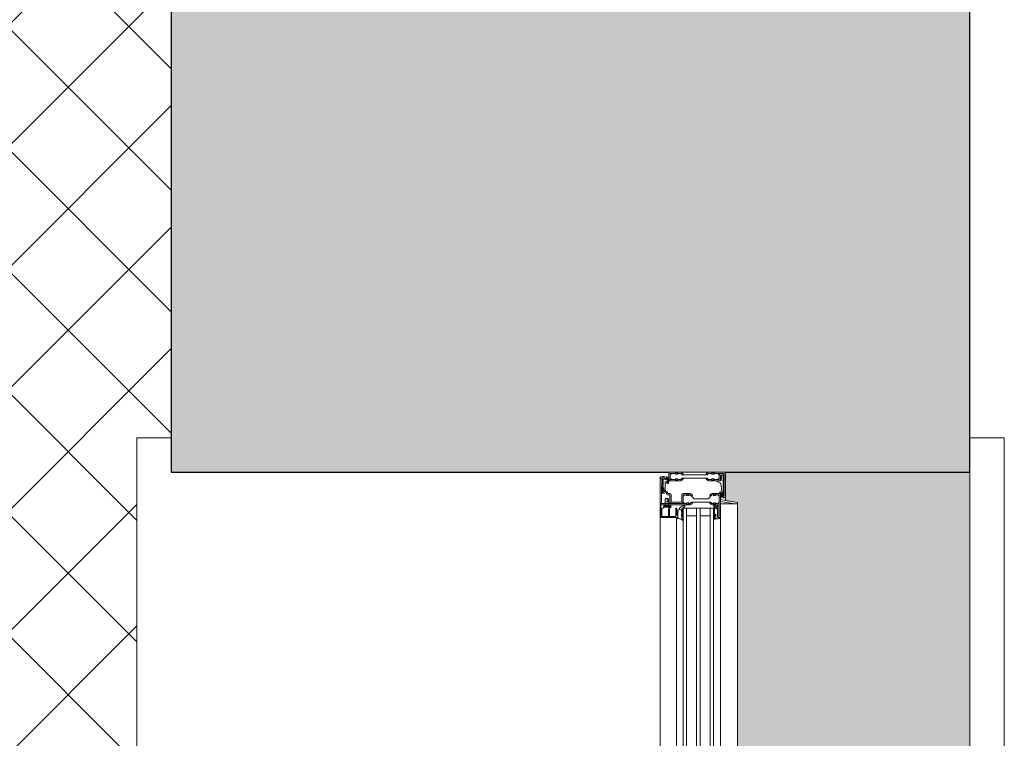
# Model space of a CAD drawing. Header units: centimetres. Extents: x 1278 to 4826, y -2037 to 1154.
# Tile 22 of 39: x 2664 to 2779, y 477 to 561. Entities that reach past the tile are written whole.
import ezdxf

# ---------------------------------------------------------------- set-up
doc = ezdxf.new("R2010")
doc.units = ezdxf.units.CM
for name, color, linetype, lineweight in [('A-widok-1', 11, 'Continuous', 9), ('Elementy szczegółów', 7, 'Continuous', 9), ('OGRODOWA - dwg temp_dwg-1', 20, 'Continuous', 35), ('Okna', 7, 'Continuous', 9), ('Wzór powierzchni-1', 253, 'Continuous', 9), ('Ściany', 7, 'Continuous', 9), ('Ściany-1', 254, 'Continuous', 9), ('Ściany-2', 250, 'Continuous', 25)]:
    doc.layers.add(name, color=color, linetype=linetype, lineweight=lineweight)

# ---------------------------------------------------------------- blocks, each defined once
blk = doc.blocks.new('JANSEN_AG_Jansen_Janisol_Arte_66_window_2022 - Type 1-822849-Aranżacja_wersja_01')
at = {"layer": 'Elementy szczegółów'}
for p, q in [((-50.45, 19.45), (-50.69, 18.05)), ((50.44, 19.45), (-50.45, 19.45)), ((-50.69, 18.05), (-54, 18.05)), ((-54, 18.05), (-54, 11.45)), ((-54, 18.05), (-54, 11.45)), ((-54, 18.05), (-54, 11.45)), ((-53.85, 18.05), (-51.15, 18.05)), ((-51.15, 17.75), (-53.55, 17.75)), ((-53.55, 17.45), (-53.15, 17.45)), ((-53.54, 17.75), (-53.06, 17.75)), ((-53.08, 17.54), (-53.29, 17.56)), ((-53, 17.08), (-52.98, 17.43)), ((-52.94, 17.75), (-51.15, 17.75)), ((-52.75, 17.42), (-52.86, 17.14)), ((-51.49, 17.69), (-51.23, 17.7)), ((-51.14, 17.5), (-51.36, 17.45)), ((-51.35, 17.45), (-48.85, 17.45)), ((-51.09, 17.74), (-51.07, 17.58)), ((-48.85, 17.45), (-44.5, 17.45)), ((-48.7, 17.26), (-48.7, 17.3)), ((45, 17.45), (-45, 17.45)), ((-54, 16.45), (-54, 16.7)), ((-53, 16.45), (-53, 16.7)), ((-52.93, 17.06), (-52.97, 17.05)), ((-51.5, 16.64), (-51.5, 16.89)), ((-50.2, 16.64), (-50.2, 16.89)), ((-50, 16.65), (-50.16, 16.77)), ((-48.85, 17.15), (-50.15, 17.15)), ((-50.13, 16.84), (-49.77, 16.9)), ((-50.01, 16.74), (-49.99, 16.67)), ((-49.91, 16.72), (-49.91, 16.71)), ((-49.8, 16.25), (-44.5, 16.25)), ((-49.7, 17.1), (-48.93, 17.1)), ((-49.24, 16.7), (-49.28, 16.75)), ((-49.18, 16.74), (-49.21, 16.71)), ((-48.7, 16.91), (-49.06, 16.92)), ((-48.9, 16.25), (-48.9, 15.08)), ((-48.59, 16.75), (-48.66, 16.88)), ((45, 16.65), (-45, 16.65)), ((45, 16.25), (-45, 16.25)), ((-49.8, 15.08), (-44.5, 15.08)), ((45, 15.08), (-45, 15.08)), ((-51.5, 13.51), (-51.5, 13.76)), ((-50.2, 13.51), (-50.2, 13.76)), ((-49.8, 14.68), (-44.5, 14.68)), ((-48.9, 14.68), (-48.9, 13.5)), ((45, 14.68), (-45, 14.68)), ((-50.6, 12.95), (-51.35, 12.95)), ((-51.3, 13.1), (-50.56, 13.1)), ((-50.5, 11.8), (-50.5, 12.85)), ((-50.36, 12.9), (-50.36, 11.75)), ((-50.01, 13.26), (-50.03, 13.24)), ((-50.02, 13.23), (-49.94, 13.21)), ((-49.92, 13.18), (-49.94, 13.17)), ((-49.93, 13.14), (-49.85, 13.13)), ((-49.84, 13.09), (-49.86, 13.07)), ((-49.85, 13.06), (-49.75, 13.04)), ((-49.8, 13.5), (-44.5, 13.5)), ((-49.65, 12.65), (-49.65, 12.75)), ((-49.05, 12.9), (-48.7, 12.95)), ((-48.5, 13.05), (-48.44, 13.09)), ((45, 13.5), (-45, 13.5)), ((45, 13.1), (-45, 13.1)), ((-54, 12.21), (-54, 12.46)), ((-53, 12.21), (-53, 12.46)), ((-51.5, 11.35), (-51.5, 11.55)), ((-51.35, 11.7), (-50.6, 11.7)), ((-49.91, 10.92), (-49.91, 11.48)), ((-48.89, 11.53), (-49.69, 11.53)), ((-49.51, 12.5), (-49.55, 12.5)), ((-48.73, 12.5), (-49.45, 12.5)), ((-49, 12.42), (-49, 12.4)), ((-48.78, 12.5), (-48.92, 12.5)), ((-48.84, 12.19), (-48.84, 11.58)), ((-48.7, 12.36), (-48.7, 12.47)), ((-48.7, 10.58), (-48.7, 12.42)), ((-48.61, 12.33), (-48.67, 12.33)), ((-48.65, 12.33), (-44.5, 12.33)), ((45, 12.33), (-45, 12.33)), ((-54, 11.45), (-53.5, 11.45)), ((-53.15, 11.45), (-53.85, 11.45)), ((-53.5, 10.45), (53.5, 10.45)), ((-53.45, 10.98), (-53.4, 11.08)), ((-53.2, 10.83), (-53.14, 10.92)), ((-53.19, 11.26), (-52.91, 11.26)), ((-53.14, 10.92), (-53.19, 10.83)), ((-53.17, 11.45), (-53.16, 11.45)), ((-53.15, 10.75), (-51.71, 10.75)), ((-50.35, 10.45), (-53.15, 10.45)), ((-52.88, 11.23), (-52.88, 11.06)), ((-52.82, 11), (-51.99, 11)), ((-52.19, 10.83), (-52.25, 10.77)), ((-51.96, 10.76), (-52.13, 10.84)), ((-51.71, 10.75), (-51.9, 10.75)), ((-51.89, 11.06), (-51.81, 11.07)), ((-51.67, 10.83), (-51.77, 11)), ((-51.64, 11.08), (-51.54, 10.91)), ((-51.59, 11.3), (-51.55, 11.3)), ((-51.55, 11.15), (-51.59, 11.15)), ((-50.2, 11.45), (-50.2, 10.95)), ((-50.2, 10.71), (-50.2, 10.63)), ((-50.08, 10.5), (-48.78, 10.5)), ((-49.88, 10.83), (-50.06, 10.85)), ((-49.81, 10.7), (-49.81, 10.76)), ((-48.89, 10.64), (-49.76, 10.64)), ((-49.69, 11.4), (-48.89, 11.4)), ((-48.84, 11.35), (-48.84, 10.69))]:
    blk.add_line(p, q, dxfattribs=at)
at = {"layer": 'Elementy szczegółów', "flags": 128}
for points in [[(-50.45, 19.45), (-50.3, 19.45), (-50.3, 19.12), (-50.6, 17.45), (-50.8, 17.45)], [(-53.85, 12.21), (-53.78, 12.21), (-53.78, 12.46), (-53.85, 12.46), (-53.85, 12.85), (-53.7, 13), (-53.7, 15.9), (-53.85, 16.05), (-53.85, 16.45), (-53.78, 16.45), (-53.78, 16.7), (-53.85, 16.7), (-53.85, 17.15), (-53.7, 17.3), (-53.3, 17.3), (-53.15, 17.15), (-53.15, 16.7), (-53.23, 16.7), (-53.23, 16.45), (-53.15, 16.45), (-53.15, 16.05), (-53.3, 15.9), (-53.3, 13), (-53.15, 12.85), (-53.15, 12.46), (-53.23, 12.46), (-53.23, 12.21), (-53.15, 12.21), (-53.15, 11.75), (-53.3, 11.6), (-53.7, 11.6), (-53.85, 11.75)], [(-50.5, 16.31), (-50.35, 16.46), (-50.35, 16.64), (-50.43, 16.64), (-50.43, 16.89), (-50.35, 16.89), (-50.35, 17.15), (-50.5, 17.3), (-51.2, 17.3), (-51.35, 17.15), (-51.35, 16.89), (-51.28, 16.89), (-51.28, 16.64), (-51.35, 16.64), (-51.35, 16.46), (-50.9, 16.01), (-50.9, 14.39), (-51.35, 13.94), (-51.35, 13.76), (-51.28, 13.76), (-51.28, 13.51), (-51.35, 13.51), (-51.35, 13.25), (-51.2, 13.1), (-50.5, 13.1), (-50.35, 13.25), (-50.35, 13.51), (-50.43, 13.51), (-50.43, 13.76), (-50.35, 13.76), (-50.35, 13.94), (-50.5, 14.09)], [(-49, 17.15), (-49, 17.1), (-49.7, 17.1), (-49.69, 17.15)]]:
    blk.add_lwpolyline(points, close=True, dxfattribs=at)
for points in [[(-50.3, 19.12), (-50.3, 17.45), (-50.6, 17.45)], [(-44.5, 17.45), (-50.3, 17.45), (-50.3, 19.45), (-44.5, 19.45)], [(-54, 16.07), (-54, 16.45), (-53.93, 16.45), (-53.93, 16.7), (-54, 16.7), (-54, 17.9)], [(-53.55, 17.89), (-51.15, 17.89), (-51.15, 17.9), (-53.85, 17.9), (-53.85, 16.7), (-53.78, 16.7), (-53.78, 16.45), (-53.85, 16.45), (-53.85, 16.05), (-53.7, 15.9), (-53.81, 15.79), (-53.94, 15.93)], [(-53.06, 15.93), (-53.19, 15.79), (-53.3, 15.9), (-53.15, 16.05), (-53.15, 16.45), (-53.23, 16.45), (-53.23, 16.7), (-53.15, 16.7), (-53.15, 17.3), (-53.55, 17.3)], [(-53, 17.3), (-53, 16.7), (-53.08, 16.7), (-53.08, 16.45), (-53, 16.45), (-53, 16.07)], [(-51.5, 16.48), (-51.5, 16.64), (-51.43, 16.64), (-51.43, 16.89), (-51.5, 16.89), (-51.5, 17.3)], [(-50.15, 17.29), (-48.85, 17.29), (-48.85, 17.3), (-50.4, 17.3), (-51.35, 17.3), (-51.35, 16.89), (-51.28, 16.89), (-51.28, 16.64), (-51.35, 16.64), (-51.35, 16.46), (-51.2, 16.31), (-51.31, 16.2), (-51.44, 16.34)], [(-50.26, 16.34), (-50.39, 16.2), (-50.5, 16.31), (-50.35, 16.46), (-50.35, 16.64), (-50.43, 16.64), (-50.43, 16.89), (-50.35, 16.89), (-50.35, 17.09)], [(-50.2, 17.1), (-50.2, 16.89), (-50.28, 16.89), (-50.28, 16.64), (-50.2, 16.64), (-50.2, 16.48)], [(-44.5, 13.1), (-49.8, 13.1), (-49.8, 16.65), (-44.5, 16.65)], [(-49.31, 16.76), (-49.43, 16.76), (-49.55, 16.75)], [(-51.72, 10.61), (-53.15, 10.61), (-51.71, 10.6), (-50.35, 10.6), (-50.35, 13.51), (-50.43, 13.51), (-50.43, 13.76), (-50.35, 13.76), (-50.35, 13.94), (-50.5, 14.09), (-50.39, 14.2), (-50.26, 14.06)], [(-51.5, 13.1), (-51.5, 13.51), (-51.43, 13.51), (-51.43, 13.76), (-51.5, 13.76), (-51.5, 13.92)], [(-51.44, 14.06), (-51.31, 14.2), (-51.2, 14.09), (-51.35, 13.94), (-51.35, 13.76), (-51.28, 13.76), (-51.28, 13.51), (-51.35, 13.51), (-51.35, 13.15)], [(-50.2, 13.92), (-50.2, 13.76), (-50.28, 13.76), (-50.28, 13.51), (-50.2, 13.51), (-50.2, 10.6)], [(-54, 11.6), (-54, 12.21), (-53.93, 12.21), (-53.93, 12.46), (-54, 12.46), (-54, 12.83)], [(-53.94, 12.97), (-53.81, 13.11), (-53.7, 13), (-53.85, 12.85), (-53.85, 12.46), (-53.78, 12.46), (-53.78, 12.21), (-53.85, 12.21), (-53.85, 11.6), (-53.15, 11.6), (-53.15, 12.21), (-53.23, 12.21), (-53.23, 12.46), (-53.15, 12.46), (-53.15, 12.85), (-53.3, 13), (-53.19, 13.11), (-53.06, 12.97)], [(-53, 12.83), (-53, 12.46), (-53.08, 12.46), (-53.08, 12.21), (-53, 12.21), (-53, 11.6)], [(-49.73, 13.02), (-49.74, 12.98), (-49.72, 12.97)], [(-50.56, 11.55), (-51.35, 11.55), (-51.35, 11.35)], [(-50.17, 10.92), (-50.15, 10.92), (-50.15, 11.48), (-50.17, 11.48)], [(-49.92, 10.9), (-50.02, 10.85), (-50.05, 10.85), (-50.05, 11.55), (-50.02, 11.55)], [(-50.02, 10.85), (-50.02, 11.55), (-49.92, 11.5)], [(-49.02, 12.38), (-49.8, 12.38), (-49.8, 12.24), (-48.89, 12.24)], [(-53.31, 10.9), (-53.26, 11), (-53.26, 11), (-53.32, 10.9)], [(-50.2, 11), (-50.9, 11), (-50.98, 11.16), (-50.98, 11.24), (-50.9, 11.4), (-50.2, 11.4)], [(-50.98, 11.16), (-50.55, 11.4), (-50.55, 11)]]:
    blk.add_lwpolyline(points, dxfattribs=at)
at = {"layer": 'Elementy szczegółów'}
for centre, radius, start, end in [((-53.85, 17.9), 0.15, 90, 180), ((-53.55, 17.6), 0.295, 90, 270), ((-53.55, 17.6), 0.15, 90, 270), ((-53.53, 17.63), 0.118, 95.6445, 218.7253), ((-53.35, 17.81), 0.365, 223.5519, 261.2737), ((-53.48, 17.56), 0.021, 39.2375, 229.1173), ((-53.27, 17.87), 0.396, 235.8759, 251.9874), ((-53.15, 17.9), 0.451, 225.2369, 262.0464), ((-53.4, 17.47), 0.0247, 260.6822, 74.3018), ((-53.29, 17.54), 0.0168, 88.3181, 211.6819), ((-53.18, 17.69), 0.203, 231.4189, 261.1971), ((-53.21, 17.47), 0.0212, 270.7551, 92.9813), ((-53.15, 17.3), 0.15, 0, 90), ((-53.09, 17.43), 0.111, 2.2068, 83.2647), ((-53.07, 17.72), 0.0303, 40.0346, 86.665), ((-53, 17.78), 0.0542, 221.9334, 318.0666), ((-52.94, 17.72), 0.0325, 97.2961, 138.0607), ((-52.63, 17.36), 0.134, 95.8263, 153.3731), ((-54.97, 38.52), 21.16, 276.3107, 279.1697), ((-51.65, 17.42), 0.0405, 87.0635, 280.5466), ((-51.66, 17.62), 0.166, 271.6692, 307.1717), ((-51.72, 17.96), 0.586, 277.473, 292.527), ((-51.47, 16.87), 0.772, 76.741, 99.7196), ((-51.44, 17.4), 0.144, 94.6394, 141.8649), ((-51.49, 17.68), 0.00917, 88.033, 270), ((-51.26, 16.78), 0.679, 99.0644, 110.9356), ((-51.35, 17.3), 0.15, 90, 180), ((-51.49, 16.63), 1.05, 78.8118, 90.244), ((-51.45, 17.5), 0.0126, 95.8171, 255.3907), ((-51.5, 17.96), 0.453, 275.3486, 300.5223), ((-51.48, 18.12), 0.63, 272.1223, 297.6366), ((-51.48, 17.89), 0.346, 273.7934, 301.8936), ((-51.3, 17.61), 0.0134, 287.4026, 72.5974), ((-51.29, 17.61), 0.0462, 305.1137, 76.6022), ((-51.23, 17.62), 0.073, 299.673, 90.327), ((-51.15, 17.9), 0.15, 0, 90), ((-51.15, 17.9), 0.15, 270, 0), ((-51.15, 17.91), 0.162, 270.008, 281.4781), ((-51.15, 17.58), 0.0819, 277.0768, 0), ((-51.11, 17.73), 0.02, 8.2975, 108.8505), ((-50.15, 17.09), 0.2, 90, 180), ((-48.85, 17.3), 0.15, 0, 90), ((-48.85, 17.3), 0.15, 270, 0), ((-48.87, 17.25), 0.174, 304.6591, 3.9129), ((-48.67, 17.3), 0.0329, 98.4746, 175.5435), ((-48.66, 17.26), 0.0714, 8.1113, 101.2299), ((-49.92, 17.04), 1.35, 358.1089, 9.7633), ((-53.8, 16.07), 0.2, 180, 225), ((-53.2, 16.07), 0.2, 315, 0), ((-52.98, 17.07), 0.025, 166.9682, 283.0318), ((-52.96, 17.17), 0.11, 287.1159, 346.003), ((-51.3, 16.48), 0.2, 180, 225), ((-50.4, 16.48), 0.2, 315, 0), ((-50.15, 17.1), 0.05, 90.0096, 178.7558), ((-50.14, 16.8), 0.0278, 123.5601, 232.5775), ((-50.07, 16.68), 0.162, 110.2761, 123.2509), ((-50.08, 17.06), 0.0251, 98.1708, 269.8705), ((-49.8, 15.24), 1.86, 86.7642, 98.6585), ((-50.13, 14.71), 2.32, 81.1304, 88.8304), ((-50, 16.74), 0.012, 43.2835, 194.0108), ((-50, 16.66), 0.0112, 232.1176, 20.4022), ((-49.63, 17.15), 0.539, 228.1054, 236.7263), ((-49.92, 16.71), 0.0112, 243.4141, 20.6435), ((-49.86, 16.74), 0.0579, 162.3195, 198.9111), ((-49.9, 16.75), 0.0126, 88.7763, 159.4345), ((-49.65, 19.86), 3.1, 265.3001, 271.7307), ((-49.78, 16.95), 0.0526, 287.5217, 78.0648), ((-49.3, 16.74), 0.0263, 36.8524, 93.5031), ((-49.23, 16.72), 0.0205, 221.1312, 325.1826), ((-49.16, 16.72), 0.0298, 65.5834, 139.44), ((-48.54, 18.58), 1.93, 251.7544, 270.402), ((-49.1, 16.9), 0.0138, 112.3843, 208.529), ((-49.07, 16.91), 0.05, 202.5905, 247.4095), ((-49.07, 16.84), 0.0822, 85.3454, 116.6744), ((-48.44, 18.3), 1.58, 245.5567, 266.7641), ((-48.93, 17.15), 0.0512, 269.8088, 315.4387), ((-48.87, 17.09), 0.0361, 44.0136, 134.5246), ((-48.8, 17.14), 0.0475, 217.0257, 306.3102), ((-48.71, 16.85), 0.0606, 31.1918, 85.3926), ((-48.57, 16.77), 0.0291, 215.8566, 9.9169), ((-47.68, 16.99), 0.884, 179.2559, 193.9116), ((-48.53, 16.69), 0.0389, 267.8033, 82.89), ((-51.3, 13.92), 0.2, 135, 180), ((-50.4, 13.92), 0.2, 360, 45), ((-53.8, 12.83), 0.2, 135, 180), ((-53.2, 12.83), 0.2, 360, 45), ((-51.35, 13.1), 0.15, 180, 270), ((-51.3, 13.15), 0.05, 180, 270), ((-50.6, 12.85), 0.1, 0, 90), ((-50.56, 12.9), 0.2, 360, 90), ((-50.17, 13.28), 0.0276, 90.901, 199.1336), ((-30.5, 25.3), 23.08, 211.423, 213.0003), ((-50.16, 12.45), 0.849, 80.5284, 90.2798), ((-50.02, 13.24), 0.0104, 139.8755, 265.0144), ((-50.03, 13.27), 0.0188, 321.0159, 76.9327), ((-49.94, 13.19), 0.0192, 317.2914, 80.619), ((-49.93, 13.16), 0.0145, 136.7774, 264.1038), ((-49.85, 13.07), 0.0107, 129.7442, 264.9657), ((-49.85, 13.11), 0.0227, 309.8334, 83.1308), ((-49.78, 12.77), 0.0841, 206.8434, 297.0271), ((-49.75, 13.02), 0.02, 345.7906, 83.7461), ((-49.73, 12.99), 0.0102, 163.6513, 244.0898), ((-49.82, 12.84), 0.163, 297.3766, 330.1669), ((-49.71, 13.01), 0.0422, 255.8689, 303.1812), ((-49.21, 12.16), 0.938, 90.135, 119.995), ((-49.66, 12.75), 0.0116, 1.3348, 148.6652), ((-49.49, 12.65), 0.161, 181.3568, 242.7264), ((-49.57, 12.91), 0.0259, 121.118, 270), ((-49.25, 12.31), 0.708, 87.3752, 118.3608), ((-49.59, 13.58), 0.689, 270.91, 305.9388), ((-49.22, 13.06), 0.0396, 270, 86.519), ((-48.84, 12.33), 0.77, 88.9728, 116.4147), ((-49.06, 12.93), 0.0319, 116.4556, 278.9254), ((-48.73, 12.17), 0.851, 95.6076, 113.2807), ((-48.82, 13.06), 0.04, 278.8002, 91.1211), ((-48.81, 13.44), 0.498, 283.6034, 309.3858), ((-46.1, 12.35), 2.49, 172.2647, 179.881), ((-47.88, 12.56), 0.702, 137.0393, 169.7545), ((-48.42, 13.06), 0.0394, 318.5629, 129.8567), ((-53.85, 11.6), 0.15, 180, 270), ((-53.15, 11.6), 0.15, 270, 0), ((-53.01, 11.02), 0.445, 54.5243, 102.4482), ((-51.35, 11.55), 0.15, 90, 180), ((-50.6, 11.8), 0.1, 270, 0), ((-50.56, 11.75), 0.2, 270, 0), ((-50.17, 11.45), 0.03, 90, 180), ((-50.12, 11.57), 0.0613, 146.0535, 322.017), ((-50, 11.5), 0.194, 34.4702, 149.5732), ((-50.15, 11.59), 0.113, 272.323, 337.6611), ((-50.01, 11.49), 0.0739, 38.8359, 150.2195), ((-50.02, 11.52), 0.03, 60, 90), ((-49.69, 11.72), 0.319, 214.6245, 270.2128), ((-49.93, 11.48), 0.02, 0, 60), ((-49.69, 11.72), 0.189, 214.6245, 270.2128), ((-49.58, 12.48), 0.0265, 31.6129, 61.4528), ((-49.48, 12.5), 0.03, 3.8226, 180), ((-49.02, 12.4), 0.02, 270, 0), ((-48.92, 12.42), 0.08, 90, 180), ((-48.89, 12.19), 0.05, 0, 90), ((-48.89, 11.58), 0.05, 270, 0), ((-48.78, 12.42), 0.08, 0, 90), ((-48.73, 12.47), 0.0306, 0.7216, 89.2785), ((-48.67, 12.36), 0.0301, 180.7686, 269.1824), ((-48.61, 12.35), 0.0216, 273.9241, 357.2462), ((-53.15, 10.8), 0.35, 150, 270), ((-53.36, 11.21), 0.0811, 150.9801, 291.475), ((-52.92, 10.9), 0.62, 122.2354, 145.2889), ((-53.27, 11), 0.15, 329.1044, 150), ((-53.15, 10.8), 0.2, 150, 270), ((-53.15, 10.8), 0.19, 150, 270), ((-53.27, 11), 0.15, 90, 112.4755), ((-53.27, 11.26), 0.0241, 115.9276, 314.8873), ((-53, 10.73), 0.62, 73.1531, 116.2547), ((-53.27, 11), 0.15, 329.1044, 90), ((-53.15, 11.24), 0.21, 94.5701, 118.8054), ((-53.19, 11.15), 0.113, 91.9019, 120.8283), ((-53.15, 10.8), 0.0502, 145.3142, 289.645), ((-53.15, 10.8), 0.05, 150, 270), ((-53.15, 11.6), 0.147, 269.8148, 290.0291), ((-52.73, 8.49), 2.3, 79.9058, 100.1078), ((-52.91, 11.23), 0.03, 1.1423, 90), ((-52.82, 11.06), 0.0601, 181.1423, 270), ((-52.84, 11.27), 0.0597, 355.924, 71.8598), ((-52.73, 11.26), 0.05, 175.924, 350.6078), ((-52.81, 11.27), 0.131, 350.6078, 62.0614), ((-52.31, 10.83), 0.0818, 254.4256, 314.7781), ((-52.15, 10.8), 0.0461, 65.016, 136.8401), ((-51.99, 10.98), 0.029, 16.1549, 90), ((-51.64, 11.09), 0.343, 198.8643, 227.9191), ((-51.9, 10.9), 0.149, 244.831, 268.9012), ((-51.88, 11.03), 0.0259, 100.214, 180), ((-51.72, 11.02), 0.183, 177.1271, 233.6335), ((-51.85, 10.86), 0.025, 219.4662, 45.6826), ((-51.81, 11.03), 0.0344, 19.1659, 91.8779), ((-51.59, 11.1), 0.2, 90, 210.0036), ((-51.22, 11.21), 0.588, 196.6469, 220.932), ((-51.72, 10.81), 0.2, 270, 30), ((-51.71, 10.8), 0.0502, 264.5832, 29.8524), ((-51.71, 10.8), 0.05, 270, 30), ((-51.59, 11.1), 0.05, 90, 210), ((-51.55, 11.35), 0.05, 270, 0), ((-51.55, 11.35), 0.2, 270, 0), ((-51.25, 11.1), 0.36, 343.9938, 16.0062), ((-50.35, 10.6), 0.15, 270, 0), ((-50.17, 10.95), 0.03, 180, 270), ((-50.06, 10.71), 0.143, 92.8734, 181.3186), ((-50.08, 10.63), 0.125, 180, 270), ((-50.15, 10.81), 0.113, 22.3389, 87.677), ((-50.02, 10.88), 0.03, 270, 300), ((-49.93, 10.92), 0.02, 300, 0), ((-49.89, 10.76), 0.075, 0, 85), ((-49.75, 10.7), 0.0609, 178.5576, 259.7441), ((-48.89, 11.35), 0.05, 0, 90), ((-48.89, 10.69), 0.05, 270, 0), ((-48.78, 10.58), 0.08, 270, 0)]:
    blk.add_arc(centre, radius, start, end, dxfattribs=at)
blk = doc.blocks.new('PApapetttsy1 - PApapetttsy-824193-Aranżacja_wersja_01')
at = {"layer": 'Okna'}
for p, q in [((-512.22, 2682.08), (-512.22, 2678.08)), ((-512.22, 2678.08), (-396.22, 2678.08))]:
    blk.add_line(p, q, dxfattribs=at)
blk = doc.blocks.new('OGRODOWA - dwg temp_dwg-805956-Aranżacja_wersja_01')
at = {"layer": 'A-widok-1', "flags": 128}
blk.add_lwpolyline([(-4579.87, 1244.37), (-4579.87, 1248.37), (-4463.87, 1248.37), (-4463.87, 1244.37)], dxfattribs=at)

msp = doc.modelspace()

# ---------------------------------------------------------------- hatches: boundary and pattern name
at = {"layer": 'Wzór powierzchni-1'}
h = msp.add_hatch(dxfattribs=at)
h.set_pattern_fill('FP_1', color=256, style=0, pattern_type=2)
h.set_pattern_definition([(45, (2203.381, -3095.65), (-7.071068, 7.071068), []), (135, (2203.381, -3095.65), (-7.071068, -7.071068), [])])
h.paths.add_polyline_path([(2678.08, 396.22), (2678.08, 512.22), (2682.08, 512.22), (2682.08, 607.22), (2662.08, 607.22), (2662.08, 634.22), (2682.08, 634.22), (2682.08, 660.22), (2678.08, 660.22), (2678.08, 776.22), (2682.08, 776.22), (2682.08, 786.31), (2346.08, 803.54), (2346.08, 781.92), (2347.48, 781.92), (2347.48, 775.92), (2346.48, 775.92), (2346.48, 774.32), (2346.08, 774.32), (2346.08, 692.32), (2346.48, 692.32), (2346.48, 690.72), (2347.48, 690.72), (2347.48, 684.72), (2346.08, 684.72), (2346.08, 396.22), (2664.39, 396.22)])
h.paths.add_polyline_path([(2390.22, 402.07), (2390.04, 402.15), (2390.08, 402.24)])
h.paths.add_polyline_path([(2355.02, 551.82), (2355.02, 551.96), (2355.19, 551.96)])
h.paths.add_polyline_path([(2484.74, 418.87), (2484.74, 418.73), (2484.7, 418.84)])
h.paths.add_polyline_path([(2392.3, 396.56), (2391.57, 397), (2391.57, 397.15), (2391.49, 397.29), (2391.43, 397.34), (2391.18, 398.24), (2390.9, 398.28), (2390.8, 399.18), (2390.96, 399.31), (2390.8, 400.21), (2390.87, 400.28), (2390.73, 400.5), (2390.89, 400.86), (2391.17, 401.16), (2391.26, 401.16), (2391.43, 401.32), (2391.52, 401.26), (2391.77, 401.38), (2392.1, 401.23), (2392.28, 401.08), (2392.01, 401.84), (2391.11, 401.68), (2390.99, 401.7), (2390.73, 401.62), (2390.46, 401.77), (2390, 402.45), (2389.97, 402.9), (2389.94, 403.09), (2389.74, 403.11), (2355.72, 545.02), (2356.04, 545.18), (2355.67, 545.44), (2355.57, 545.49), (2355.66, 546.04), (2355.57, 546.11), (2355.96, 546.76), (2356.15, 546.77), (2356.28, 546.8), (2356.35, 546.92), (2357.22, 547.16), (2357.05, 547.66), (2356.64, 547.4), (2356.14, 547.39), (2355.52, 547.54), (2355.37, 547.76), (2355.32, 548.01), (2355.26, 548.08), (2354.94, 548.95), (2354.75, 548.92), (2354.58, 549.89), (2354.79, 550.03), (2354.58, 550.92), (2354.67, 551.03), (2354.57, 551.31), (2354.72, 551.58), (2355.41, 552.04), (2355.84, 552.08), (2356.04, 552.1), (2356.06, 552.3), (2446.44, 573.95), (2446.6, 573.63), (2446.86, 574), (2447, 574.1), (2447.46, 574.01), (2447.54, 574.09), (2448.19, 573.69), (2448.19, 573.54), (2448.27, 573.4), (2448.34, 573.32), (2448.66, 572.47), (2448.84, 572.49), (2448.99, 571.52), (2448.8, 571.38), (2448.99, 570.49), (2448.89, 570.41), (2449.04, 570.24), (2448.87, 569.83), (2448.61, 569.61), (2448.5, 569.53), (2448.27, 569.34), (2448.24, 569.43), (2447.99, 569.31), (2447.66, 569.46), (2447.48, 569.61), (2447.7, 569.14), (2448.25, 569.16), (2449.01, 568.93), (2449.43, 568.62), (2449.71, 568.28), (2449.82, 568.14), (2450.08, 567.34), (2472.46, 473.78), (2472.24, 472.94), (2471.91, 472.47), (2471.51, 472.14), (2471, 471.91), (2471.27, 471.92), (2471.8, 471.89), (2472.29, 471.72), (2472.76, 471.39), (2473.05, 471.04), (2473.26, 470.62), (2473.41, 470.11), (2484.13, 425.16), (2483.91, 424.32), (2483.57, 423.84), (2483.17, 423.52), (2482.67, 423.29), (2482.61, 423.23), (2482.72, 423.03), (2483.12, 423.29), (2483.62, 423.3), (2484.24, 423.15), (2484.39, 422.94), (2484.44, 422.68), (2484.5, 422.61), (2484.82, 421.74), (2485.01, 421.77), (2485.18, 420.8), (2484.97, 420.67), (2485.18, 419.77), (2485.09, 419.66), (2485.19, 419.38), (2485.04, 419.11), (2484.35, 418.65), (2483.98, 418.59), (2483.72, 418.59), (2483.7, 418.39), (2393.32, 396.74), (2393.16, 397.06), (2392.9, 396.69), (2392.76, 396.59), (2392.3, 396.68), (2392.28, 396.59)])
h.paths.add_polyline_path([(2512.08, 396.57), (2506.46, 397.22), (2501.23, 399.03), (2496.61, 401.82), (2492.71, 405.48), (2489.84, 409.45), (2487.68, 414.32), (2486.57, 419.54), (2486.65, 425.29), (2487.81, 430.43), (2490.15, 435.44), (2493.31, 439.65), (2497.39, 443.19), (2501.93, 445.74), (2506.78, 447.31), (2512.08, 447.87), (2517.7, 447.22), (2522.92, 445.41), (2527.55, 442.62), (2531.23, 439.26), (2534.31, 434.99), (2536.48, 430.12), (2537.59, 424.9), (2537.5, 419.15), (2536.35, 414.01), (2534, 409), (2531.08, 405), (2526.77, 401.25), (2522.4, 398.75), (2517.28, 397.12), (2512.87, 396.65)])
h.paths.add_polyline_path([(2521.73, 400.54), (2522.75, 400.99), (2522.22, 400.74), (2521.75, 400.56)])
h.paths.add_polyline_path([(2393.14, 401.8), (2396.41, 402.69), (2395.67, 402.9), (2395.2, 403.23), (2394.91, 403.58), (2394.64, 404.14), (2394.57, 404.2), (2394.35, 404.12), (2394.63, 403.72), (2394.65, 403.2), (2394.5, 402.57), (2394.2, 402.44), (2394.02, 402.42), (2393.96, 402.3), (2393.08, 402.06), (2393.13, 401.83)])
h.paths.add_polyline_path([(2670.02, 402.01), (2669.83, 402.24), (2671, 403.58), (2671.26, 404.82), (2670.8, 405.96), (2669.93, 406.95), (2668.14, 408.72), (2667.91, 409.06), (2667.91, 409.86), (2668.4, 410.65), (2669.23, 411.41), (2671.94, 413.73), (2672.03, 414.27), (2671.59, 415.09), (2670.91, 415.75), (2669.75, 416.65), (2668.09, 417.98), (2667.65, 418.76), (2667.6, 418.97), (2667.89, 419.57), (2668.39, 420.06), (2669.64, 420.91), (2671.53, 422.16), (2672.12, 422.94), (2672.2, 423.1), (2671.98, 423.8), (2671.38, 424.48), (2670.31, 425.37), (2668.95, 426.59), (2668.68, 426.93), (2668.41, 427.46), (2668.39, 428.08), (2668.97, 428.92), (2671.14, 431.04), (2671.76, 432.16), (2671.96, 433.54), (2671.51, 435.32), (2670.24, 437.44), (2668.24, 439.74), (2668.45, 439.96), (2670.64, 437.44), (2671.85, 435.32), (2672.26, 433.53), (2672.02, 432.03), (2671.14, 430.62), (2669.88, 429.38), (2668.95, 428.48), (2668.68, 428.01), (2668.78, 427.37), (2669.23, 426.72), (2670.07, 425.93), (2672.04, 424.23), (2672.39, 423.71), (2672.49, 423.05), (2671.98, 422.21), (2671.23, 421.57), (2669.88, 420.71), (2668.39, 419.69), (2668.02, 419.28), (2667.94, 418.76), (2668.14, 418.4), (2668.69, 417.83), (2669.58, 417.13), (2671.59, 415.54), (2672.07, 414.95), (2672.32, 414.27), (2672.07, 413.42), (2671.54, 412.8), (2670.15, 411.72), (2668.69, 410.53), (2668.38, 410.19), (2668.14, 409.62), (2668.25, 409.06), (2668.82, 408.35), (2670.91, 406.27), (2671.17, 405.96), (2671.57, 404.77), (2671.26, 403.44), (2671, 403.14)])
h.paths.add_polyline_path([(2498.32, 402.93), (2498.08, 403.1), (2498.26, 402.96)])
h.paths.add_polyline_path([(2395.84, 403.2), (2395.72, 403.24), (2395.67, 403.23)])
h.paths.add_polyline_path([(2395.04, 404.31), (2395.41, 404.28), (2395.39, 404.4), (2395.07, 404.32)])
h.paths.add_polyline_path([(2497.84, 403.23), (2497.49, 403.55), (2497.18, 403.8), (2496.76, 404.1), (2497.66, 403.34)])
h.paths.add_polyline_path([(2494.39, 406.45), (2494.12, 406.76), (2493.66, 407.28), (2494.37, 406.47)])
h.paths.add_polyline_path([(2530.05, 406.74), (2530.94, 407.78), (2530.48, 407.25), (2530.16, 406.87)])
h.paths.add_polyline_path([(2533.08, 411.18), (2533.68, 412.33), (2533.38, 411.79), (2533.09, 411.22)])
h.paths.add_polyline_path([(2535.06, 416.29), (2535.33, 417.31), (2535.22, 417.25), (2535.2, 416.88), (2535.14, 416.6)])
h.paths.add_polyline_path([(2599.43, 419.82), (2598.52, 420.18), (2599.42, 419.82)])
h.paths.add_polyline_path([(2601.66, 419.59), (2599.95, 419.67), (2599.23, 419.91), (2597.01, 421.08), (2545.2, 454.17), (2545.12, 454.08), (2536.53, 459.65), (2535.29, 460.77), (2534.1, 462.64), (2533.51, 464.24), (2533.33, 466.32), (2533.69, 468.38), (2534.58, 470.27), (2568.93, 524.27), (2570.56, 526.08), (2571.98, 527.07), (2573.94, 527.79), (2576.02, 527.97), (2578.1, 527.6), (2580.71, 526.26), (2587.66, 521.73), (2588.67, 521.19), (2633.9, 492.3), (2635.14, 491.63), (2641.74, 487.3), (2642.5, 486.43), (2643.05, 485.52), (2643.34, 484.86), (2643.6, 483.47), (2643.43, 481.29), (2643.27, 480.69), (2642.35, 479.07), (2605.85, 421.84), (2604.88, 420.83), (2603.78, 420.15), (2602.83, 419.81), (2601.67, 419.59)])
h.paths.add_polyline_path([(2488.47, 420.47), (2488.45, 420.91), (2488.32, 422.37), (2488.37, 421.31), (2488.46, 420.57)])
h.paths.add_polyline_path([(2535.84, 421.88), (2535.85, 422.54), (2535.84, 422.07)])
h.paths.add_polyline_path([(2483.58, 424.32), (2483.75, 425.6), (2483.65, 425.49), (2483.57, 424.39)])
h.paths.add_polyline_path([(2483.33, 425.23), (2483.46, 425.53), (2483.31, 425.39)])
h.paths.add_polyline_path([(2488.73, 426.27), (2488.8, 426.42), (2488.9, 427.05), (2488.95, 427.42), (2489.04, 427.93), (2488.74, 426.42)])
h.paths.add_polyline_path([(2490.2, 431.32), (2490.28, 431.42), (2490.64, 432.37), (2490.23, 431.42)])
h.paths.add_polyline_path([(2492.77, 435.96), (2492.95, 436.2), (2492.83, 436.05)])
h.paths.add_polyline_path([(2531.05, 436.48), (2530.36, 437.39), (2530.59, 437.04), (2531.02, 436.53)])
h.paths.add_polyline_path([(2527.59, 440.15), (2526.49, 441.1), (2526.92, 440.7), (2527.34, 440.39), (2527.57, 440.17)])
h.paths.add_polyline_path([(2521.93, 443.8), (2521.9, 443.84), (2521.82, 443.84)])
h.paths.add_polyline_path([(2513.34, 445.87), (2513.34, 445.88), (2513.04, 445.91)])
h.paths.add_polyline_path([(2383.88, 448.94), (2383.83, 449.46), (2384.05, 450.29), (2384.38, 450.77), (2384.79, 451.11), (2385.29, 451.32), (2384.97, 451.31), (2384.45, 451.36), (2384.01, 451.52), (2383.53, 451.85), (2383.24, 452.2), (2383.02, 452.63), (2383.14, 452.05), (2383.87, 449.01)])
h.paths.add_polyline_path([(2384.17, 449.01), (2384.31, 449.13), (2384.2, 449.18), (2384.18, 449.02)])
h.paths.add_polyline_path([(2384.46, 449.08), (2384.65, 449.18), (2384.56, 449.26), (2384.49, 449.13)])
h.paths.add_polyline_path([(2384.17, 451.82), (2384.06, 451.86), (2384.01, 451.85)])
h.paths.add_polyline_path([(2383.37, 452.93), (2383.74, 452.9), (2383.73, 453.02), (2383.4, 452.94)])
h.paths.add_polyline_path([(2551.74, 467.37), (2551.18, 467.57), (2551.57, 467.43)])
h.paths.add_polyline_path([(2553.53, 466.51), (2552.42, 467.08), (2553.43, 466.56)])
h.paths.add_polyline_path([(2472.56, 470.22), (2472.77, 470.37), (2472.55, 470.34), (2472.56, 470.28)])
h.paths.add_polyline_path([(2472.92, 470.31), (2473.02, 470.38), (2472.8, 470.5), (2472.91, 470.33)])
h.paths.add_polyline_path([(2471.91, 472.94), (2472.08, 474.22), (2471.98, 474.11), (2471.9, 472.99)])
h.paths.add_polyline_path([(2471.66, 473.85), (2471.8, 474.15), (2471.64, 474.06)])
h.paths.add_polyline_path([(2510.14, 492.49), (2504.39, 492.59), (2498.79, 493.88), (2493.57, 496.31), (2488.98, 499.77), (2485.21, 504.11), (2482.42, 509.14), (2480.74, 514.64), (2480.24, 520.36), (2480.94, 526.07), (2482.82, 531.51), (2485.86, 536.53), (2489.7, 540.64), (2494.41, 543.94), (2499.7, 546.18), (2505.34, 547.28), (2511.09, 547.18), (2516.69, 545.89), (2521.9, 543.46), (2526.49, 540), (2530.27, 535.66), (2533.05, 530.63), (2534.75, 524.96), (2535.23, 519.4), (2534.53, 513.7), (2532.66, 508.26), (2529.7, 503.33), (2525.78, 499.13), (2521.07, 495.83), (2515.62, 493.55), (2510.65, 492.59)])
h.paths.add_polyline_path([(2579.03, 509.71), (2578.35, 510.47), (2578.71, 509.98)])
h.paths.add_polyline_path([(2587.02, 522.1), (2586.03, 522.44), (2586.46, 522.32), (2586.95, 522.13)])
h.paths.add_polyline_path([(2360.06, 546.06), (2360.54, 546.26), (2360.51, 546.83), (2360.72, 547.55), (2361.04, 548.01), (2361.46, 548.35), (2361.92, 548.55), (2361.16, 548.38), (2358.16, 547.55), (2358.29, 547.39), (2359.19, 547.55), (2359.26, 547.47), (2359.57, 547.6), (2359.84, 547.46), (2360.05, 547.2), (2360.2, 547.05), (2360.33, 546.86), (2360.24, 546.83), (2360.36, 546.57), (2360.26, 546.3), (2360.1, 546.11)])
h.paths.add_polyline_path([(2360.84, 546.25), (2360.97, 546.37), (2360.87, 546.48), (2360.84, 546.26)])
h.paths.add_polyline_path([(2361.12, 546.32), (2361.31, 546.48), (2361.22, 546.48), (2361.15, 546.37)])
h.paths.add_polyline_path([(2670.02, 565.81), (2669.83, 566.04), (2671, 567.38), (2671.26, 568.62), (2670.8, 569.76), (2669.83, 570.84), (2668.14, 572.53), (2667.91, 572.86), (2667.91, 573.66), (2668.4, 574.45), (2669.23, 575.21), (2671.94, 577.53), (2672, 578.15), (2671.59, 578.89), (2670.95, 579.52), (2669.75, 580.45), (2668.09, 581.78), (2667.72, 582.28), (2667.6, 582.77), (2667.89, 583.37), (2668.65, 584.06), (2669.64, 584.71), (2671.59, 586.02), (2672.12, 586.74), (2672.2, 586.9), (2671.98, 587.6), (2671.38, 588.28), (2670.24, 589.22), (2668.95, 590.39), (2668.65, 590.78), (2668.41, 591.34), (2668.45, 591.97), (2668.97, 592.72), (2671.14, 594.84), (2671.76, 595.96), (2671.96, 597.34), (2671.51, 599.12), (2670.24, 601.24), (2668.24, 603.54), (2668.45, 603.76), (2670.64, 601.24), (2671.85, 599.12), (2672.26, 597.33), (2671.96, 595.73), (2671.14, 594.42), (2669.88, 593.18), (2668.97, 592.32), (2668.68, 591.81), (2668.78, 591.17), (2669.23, 590.52), (2670.07, 589.73), (2672, 588.09), (2672.39, 587.51), (2672.49, 586.85), (2671.98, 586.01), (2671.23, 585.37), (2669.88, 584.51), (2668.39, 583.49), (2667.98, 582.97), (2667.89, 582.75), (2668.09, 582.26), (2668.65, 581.66), (2669.83, 580.75), (2671.59, 579.34), (2672.07, 578.75), (2672.32, 578.06), (2672.21, 577.4), (2671.54, 576.6), (2670.02, 575.43), (2668.69, 574.33), (2668.38, 573.99), (2668.14, 573.42), (2668.25, 572.86), (2668.82, 572.15), (2670.91, 570.07), (2671.26, 569.48), (2671.57, 568.57), (2671.26, 567.24), (2671, 566.94)])
h.paths.add_polyline_path([(2348.44, 567.3), (2348.44, 567.46), (2348.28, 567.56), (2348.28, 670.34), (2348.44, 670.4), (2348.44, 670.5), (2403.12, 670.5), (2403.12, 670.34), (2403.28, 670.34), (2403.28, 567.46), (2403.12, 567.46), (2403.02, 567.3), (2351.96, 567.3)])
h.paths.add_polyline_path([(2449.23, 567.46), (2449.43, 567.61), (2449.21, 567.58), (2449.22, 567.51)])
h.paths.add_polyline_path([(2449.58, 567.55), (2449.68, 567.62), (2449.47, 567.74), (2449.57, 567.58)])
h.paths.add_polyline_path([(2670.02, 639.01), (2669.83, 639.24), (2671, 640.58), (2671.26, 641.82), (2670.8, 642.96), (2669.83, 644.04), (2668.14, 645.72), (2667.91, 646.06), (2667.91, 646.86), (2668.4, 647.65), (2669.23, 648.41), (2671.94, 650.73), (2672.03, 651.27), (2671.59, 652.09), (2670.92, 652.75), (2669.75, 653.65), (2668.09, 654.98), (2667.72, 655.48), (2667.6, 655.97), (2667.91, 656.59), (2668.69, 657.29), (2669.81, 658.01), (2671.53, 659.16), (2672.12, 659.94), (2672.18, 660.22), (2672, 660.77), (2671.43, 661.43), (2670.29, 662.38), (2668.96, 663.59), (2668.53, 664.22), (2668.41, 664.46), (2668.39, 665.08), (2668.97, 665.92), (2671.14, 668.04), (2671.76, 669.16), (2671.96, 670.54), (2671.51, 672.32), (2670.24, 674.44), (2668.24, 676.74), (2668.45, 676.96), (2670.64, 674.44), (2671.85, 672.32), (2672.26, 670.53), (2671.96, 668.93), (2671.14, 667.62), (2669.88, 666.38), (2668.97, 665.52), (2668.68, 665.01), (2668.75, 664.44), (2669.23, 663.72), (2670.07, 662.93), (2672, 661.29), (2672.39, 660.71), (2672.49, 660.05), (2671.98, 659.21), (2671.53, 658.8), (2669.89, 657.72), (2668.39, 656.69), (2667.98, 656.17), (2667.91, 655.9), (2668.14, 655.4), (2668.69, 654.83), (2669.58, 654.13), (2671.59, 652.54), (2672.07, 651.95), (2672.32, 651.27), (2672.07, 650.42), (2671.54, 649.8), (2670.15, 648.72), (2668.69, 647.53), (2668.38, 647.19), (2668.14, 646.62), (2668.25, 646.06), (2668.82, 645.35), (2670.91, 643.27), (2671.26, 642.68), (2671.57, 641.77), (2671.26, 640.44), (2671, 640.14)])
h.paths.add_polyline_path([(2602.51, 761.92), (2602.51, 761.49), (2602.52, 761.77)])
h.paths.add_polyline_path([(2616.84, 699.35), (2616.65, 699.69), (2616.81, 699.4)])
h.paths.add_polyline_path([(2587.92, 704.09), (2588, 704.09), (2587.93, 704.1)])
h.paths.add_polyline_path([(2545.37, 666.68), (2504.02, 666.68), (2504.02, 786.68), (2584.02, 786.68), (2584.02, 751.08), (2600.37, 751.08), (2600.33, 751.39), (2589.48, 751.47), (2589.48, 751.54), (2588.63, 751.61), (2588.1, 752.18), (2587.92, 752.57), (2587.89, 752.87), (2587.86, 752.87), (2587.73, 754.7), (2588.52, 757.58), (2588.55, 757.61), (2588.62, 758), (2588.92, 758.24), (2589.16, 758.32), (2589.22, 758.47), (2589.58, 758.57), (2590.02, 758.6), (2590.02, 758.66), (2600.63, 758.32), (2600.68, 761.49), (2600.04, 761.31), (2598.38, 767.57), (2602.12, 768.63), (2603.83, 762.38), (2602.51, 761.92), (2602.62, 758.24), (2609.18, 757.9), (2609.19, 757.87), (2610, 757.78), (2610.38, 757.43), (2610.67, 756.98), (2610.7, 756.58), (2610.81, 756.56), (2611.37, 752.76), (2610.95, 752), (2610.61, 751.66), (2610.33, 751.58), (2609.89, 751.54), (2609.69, 751.49), (2609.69, 751.45), (2608.43, 751.41), (2608.43, 751.08), (2616.45, 751.02), (2617.98, 750.76), (2619.1, 750.27), (2619.66, 750.06), (2623.27, 750.08), (2623.51, 750.08), (2625.18, 749.98), (2626.07, 749.35), (2626.29, 749.07), (2627.07, 748.16), (2628.08, 746.65), (2628.23, 747.05), (2628.91, 747.68), (2630.33, 748.04), (2631.85, 747.2), (2634.42, 744.86), (2635.25, 744.02), (2635.72, 744.17), (2635.67, 744.01), (2635.57, 743.77), (2636.78, 744.57), (2639.1, 741.39), (2637.61, 740.17), (2637.69, 740.11), (2638.75, 740.93), (2638.9, 740.95), (2637.35, 739.61), (2636.62, 738.93), (2636.86, 737.23), (2637.37, 728.03), (2636.86, 719.03), (2636.82, 718.72), (2636.72, 717.91), (2636.66, 717.66), (2636.59, 718.21), (2636.59, 717.54), (2636.53, 716.9), (2636.67, 717.33), (2636.47, 715.99), (2635.92, 714.23), (2635.23, 712.94), (2632.71, 710.38), (2632.47, 710.11), (2631.36, 709.31), (2631.17, 709.26), (2630.83, 709.02), (2630.35, 708.99), (2629.97, 708.98), (2629.69, 709), (2629.07, 709.3), (2628.33, 710.05), (2628.18, 710.43), (2628.09, 710.38), (2627.2, 708.7), (2626.72, 708.08), (2626.22, 707.5), (2625.87, 707.29), (2625.78, 707.28), (2625.39, 706.98), (2625.16, 706.9), (2619.4, 706.88), (2618.36, 706.34), (2617.12, 706.02), (2615.38, 705.8), (2618.22, 700.66), (2618.67, 701.13), (2623.33, 696.63), (2620.52, 693.78), (2615.91, 698.27), (2616.84, 699.35), (2612.79, 705.88), (2608.43, 705.88), (2608.43, 705.55), (2610.29, 705.47), (2610.95, 704.95), (2611.27, 704.51), (2611.31, 704.22), (2611.29, 703.81), (2611.27, 703.58), (2611.34, 703.46), (2610.7, 700.39), (2610.67, 700.39), (2610.48, 699.6), (2609.96, 699.22), (2609.45, 699.09), (2609.18, 699.07), (2609.18, 698.97), (2590.01, 698.43), (2590.01, 698.46), (2589.48, 698.4), (2589.25, 698.52), (2589.1, 698.72), (2588.87, 698.74), (2588.64, 699.07), (2588.45, 699.4), (2587.88, 701.11), (2587.93, 704.1), (2588.12, 704.92), (2588.76, 705.36), (2589.21, 705.46), (2589.48, 705.46), (2589.48, 705.51), (2592.48, 705.56), (2604.73, 705.58), (2604.64, 705.88), (2584.02, 705.88), (2584.02, 666.68), (2560.25, 666.68)])
h.paths.add_polyline_path([(2620.08, 693.87), (2618.64, 695.04), (2617.23, 696.39), (2616.71, 697.12), (2617.13, 696.87), (2617.15, 696.96), (2617.29, 696.85), (2619.22, 694.76), (2620.03, 694.05)])
h.paths.add_polyline_path([(2619.56, 700.6), (2619.19, 700.83), (2619.13, 701.01), (2619.65, 700.54)])
h.paths.add_polyline_path([(2623.19, 697.09), (2622.57, 697.55), (2620.71, 699.22), (2620.64, 699.44), (2620.39, 699.8), (2620.14, 700.18), (2621.03, 699.43), (2622.04, 698.43), (2622.34, 698.16), (2623.17, 697.12)])
h.paths.add_polyline_path([(2616.77, 697.31), (2616.43, 697.55), (2616.55, 697.54), (2616.71, 697.37)])
h.paths.add_polyline_path([(2590.01, 698.47), (2590.01, 698.5), (2590.01, 698.47)])
h.paths.add_polyline_path([(2616.86, 699.34), (2616.84, 699.41), (2616.85, 699.35)])
h.paths.add_polyline_path([(2618.14, 700.58), (2618.15, 700.59), (2618.08, 700.69)])
h.paths.add_polyline_path([(2618.15, 700.59), (2618.15, 700.59), (2618.08, 700.72)])
h.paths.add_polyline_path([(2587.88, 701.11), (2587.74, 701.68), (2587.84, 702.5), (2587.86, 701.66)])
h.paths.add_polyline_path([(2588.35, 704.79), (2588.46, 705.11), (2588.39, 704.99)])
h.paths.add_polyline_path([(2630.55, 709.32), (2630.23, 709.43), (2630.35, 709.38)])
h.paths.add_polyline_path([(2670.02, 745.01), (2669.83, 745.24), (2671, 746.58), (2671.26, 747.82), (2670.8, 748.96), (2669.83, 750.04), (2668.14, 751.72), (2667.91, 752.06), (2667.91, 752.86), (2668.4, 753.65), (2669.23, 754.41), (2671.94, 756.73), (2672.03, 757.27), (2671.59, 758.09), (2670.92, 758.75), (2669.75, 759.65), (2668.09, 760.98), (2667.72, 761.48), (2667.6, 761.97), (2667.91, 762.59), (2668.69, 763.29), (2669.67, 763.92), (2671.53, 765.16), (2672.12, 765.94), (2672.2, 766.1), (2671.98, 766.8), (2671.43, 767.43), (2670.31, 768.37), (2668.96, 769.59), (2668.68, 769.93), (2668.41, 770.46), (2668.39, 771.08), (2668.97, 771.92), (2671.14, 774.04), (2671.76, 775.16), (2671.96, 776.54), (2671.51, 778.32), (2670.24, 780.44), (2668.24, 782.74), (2668.45, 782.96), (2670.64, 780.44), (2671.85, 778.32), (2672.26, 776.53), (2671.96, 774.93), (2671.14, 773.62), (2669.71, 772.22), (2668.96, 771.49), (2668.68, 771.01), (2668.75, 770.44), (2669.23, 769.72), (2670.07, 768.93), (2672, 767.29), (2672.39, 766.71), (2672.49, 766.05), (2671.98, 765.21), (2671.23, 764.57), (2670.04, 763.81), (2668.39, 762.69), (2667.98, 762.17), (2667.91, 761.9), (2668.14, 761.4), (2668.69, 760.83), (2669.58, 760.13), (2671.59, 758.54), (2672.07, 757.95), (2672.32, 757.27), (2672.07, 756.42), (2671.54, 755.8), (2670.15, 754.72), (2668.69, 753.53), (2668.38, 753.19), (2668.14, 752.62), (2668.25, 752.06), (2668.82, 751.35), (2670.91, 749.27), (2671.26, 748.68), (2671.57, 747.77), (2671.26, 746.44), (2671, 746.14)])
h.paths.add_polyline_path([(2629.67, 747.3), (2630.19, 747.59), (2629.81, 747.41)])
h.paths.add_polyline_path([(2602.72, 751.08), (2604.73, 751.08), (2604.64, 751.39), (2602.69, 751.39), (2602.69, 751.08)])
h.paths.add_polyline_path([(2589.48, 751.54), (2589.48, 751.61), (2589.42, 751.58)])
h.paths.add_polyline_path([(2587.73, 754.7), (2587.74, 755.29), (2587.9, 755.43), (2587.86, 755.26)])
h.paths.add_polyline_path([(2599.69, 761.64), (2599.69, 761.91), (2599.72, 761.72)])
h.paths.add_polyline_path([(2599.53, 762.22), (2598.84, 764), (2598.48, 765.34), (2598.37, 765.64), (2598.32, 766.5), (2598.5, 766.26), (2599.26, 763.9), (2599.2, 763.72), (2599.21, 763.35), (2599.47, 762.44)])
h.paths.add_polyline_path([(2604.01, 762.87), (2603.61, 764.1), (2603.45, 764.13), (2603.4, 764.26), (2602.75, 767.12), (2602.42, 768.11), (2602.47, 768.29), (2603.19, 766.36), (2603.65, 764.73), (2603.97, 763.11)])
at = {"layer": 'Ściany-1'}
h = msp.add_hatch(color=256, dxfattribs=at)
h.paths.add_polyline_path([(2775.08, -109.52), (2775.08, 136.22), (2682.08, 136.22), (2682.08, -109.52)])
h.paths.add_polyline_path([(2775.08, 244.22), (2775.08, 400.22), (2682.08, 400.22), (2682.08, 244.22), (2746.63, 244.22)])
h.paths.add_polyline_path([(2775.08, 508.22), (2775.08, 664.22), (2682.08, 664.22), (2682.08, 508.22), (2746.63, 508.22)])
h.paths.add_polyline_path([(2775.08, 772.22), (2775.08, 878.38), (2682.08, 883.15), (2682.08, 772.22), (2746.63, 772.22)])
msp.add_hatch(color=256, dxfattribs=at).paths.add_polyline_path([(2775.08, 400.22), (2775.08, 508.22), (2746.63, 508.22), (2746.63, 504.91), (2748.03, 504.66), (2748.03, 403.77), (2746.63, 403.53), (2746.63, 400.22), (2753.66, 400.22)])

# ---------------------------------------------------------------- linework, layer by layer
at = {"layer": 'Ściany'}
msp.add_line((2775.08, 508.22), (2775.08, 400.22), dxfattribs=at)
at = {"layer": 'Ściany-2'}
for p, q in [((2775.08, 508.22), (2775.08, 664.22)), ((2682.08, 607.22), (2682.08, 508.22)), ((2682.08, 508.22), (2740.03, 508.22)), ((2746.63, 508.22), (2775.08, 508.22))]:
    msp.add_line(p, q, dxfattribs=at)

# ---------------------------------------------------------------- block references
at = {"layer": 'Elementy szczegółów', "rotation": 269.9999999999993}
msp.add_blockref('JANSEN_AG_Jansen_Janisol_Arte_66_window_2022 - Type 1-822849-Aranżacja_wersja_01', (2728.58, 454.22), dxfattribs=at)
at = {"layer": 'OGRODOWA - dwg temp_dwg-1', "rotation": 270.0000000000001}
msp.add_blockref('OGRODOWA - dwg temp_dwg-805956-Aranżacja_wersja_01', (1530.7, -4067.65), dxfattribs=at)
at = {"layer": 'Okna', "rotation": 269.9999999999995}
msp.add_blockref('PApapetttsy1 - PApapetttsy-824193-Aranżacja_wersja_01', (0, 0), dxfattribs=at)

doc.saveas('drawing.dxf')
